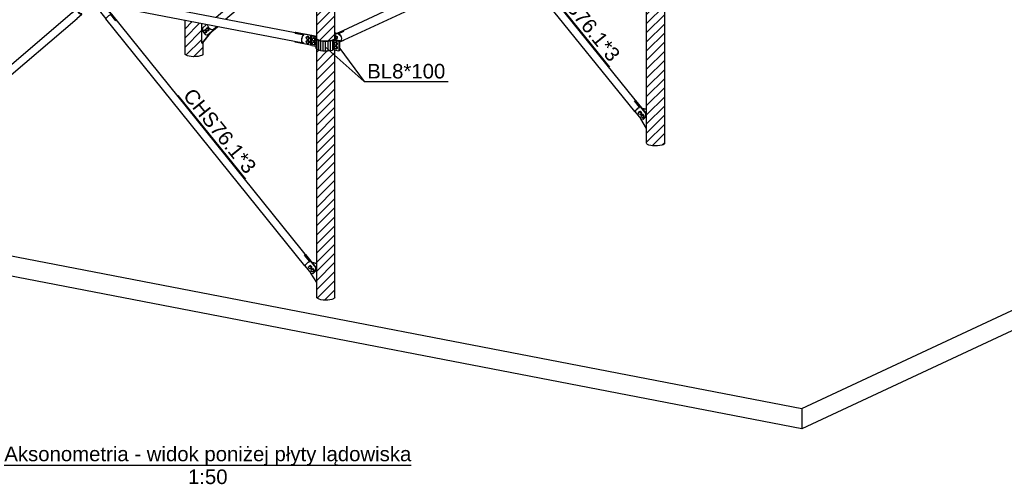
# Model space of a CAD drawing. Header units: millimetres. Extents: x 0 to 142951, y 0 to 27942.
# Tile 10 of 70: x 36126 to 45813, y 222 to 4795. Entities that reach past the tile are written whole.
import ezdxf

# ---------------------------------------------------------------- set-up
doc = ezdxf.new("R2010")
doc.units = ezdxf.units.MM
doc.styles.add('Arial', font='ARIAL.TTF', dxfattribs={"height": 0.2})

# ---------------------------------------------------------------- blocks, each defined once
blk = doc.blocks.new('Unknown-12 - 51816')
at = {"color": 5}
blk.add_line((35975.1, 412.5), (39978, 412.5), dxfattribs=at)
at = {"color": 5, "style": 'Arial'}
for s, height, p in [('Aksonometria - widok poniżej płyty lądowiska', 143.262, (35975.1, 450)), ('1:50', 143.26, (37781.8, 225))]:
    blk.add_text(s, height=height, dxfattribs=at).set_placement(p)
blk = doc.blocks.new('Part-65712 - 51816')
at = {"color": 7}
for p, q in [((39309.5, 4689.8), (42220.2, 6050.6)), ((42219.3, 6045.6), (42220.2, 6046)), ((42219.3, 6045.6), (42223, 6045.7)), ((42223, 6045.7), (42226.8, 6044.1)), ((42226.8, 6044.1), (42281.5, 6069.7)), ((42281.5, 6069.7), (42292, 6065.3)), ((42292, 6065.3), (42304.1, 6053.7)), ((42304.1, 6053.7), (42312.2, 6038.4)), ((42312.2, 6006), (42304.1, 5993.8)), ((42312.2, 6038.4), (42315.1, 6021.6)), ((42315.1, 6021.6), (42312.2, 6006)), ((39276, 4577), (42292, 5986.9)), ((42304.1, 5993.8), (42292, 5986.9)), ((39260.6, 4657.4), (39315.2, 4682.9)), ((39260.6, 4654.5), (39260.6, 4657.4)), ((39271.1, 4653), (39260.6, 4657.4)), ((39260.6, 4654.5), (39270.1, 4650.5)), ((39270.1, 4650.5), (39281.4, 4639.8)), ((39283.2, 4641.5), (39271.1, 4653)), ((39314.2, 4683.3), (39315.2, 4682.9)), ((39276, 4584.4), (39284.4, 4588.3)), ((39281.4, 4583.9), (39276, 4580.8)), ((39276, 4577.4), (39283.2, 4581.5)), ((39281.4, 4639.8), (39289, 4625.5)), ((39289, 4595.2), (39281.4, 4583.9)), ((39291.3, 4626.1), (39283.2, 4641.5)), ((39283.2, 4581.5), (39291.3, 4593.7)), ((39289, 4625.5), (39291.6, 4609.8)), ((39291.6, 4609.8), (39289, 4595.2)), ((39294.2, 4609.4), (39291.3, 4626.1)), ((39291.3, 4593.7), (39294.2, 4609.4))]:
    blk.add_line(p, q, dxfattribs=at)
blk = doc.blocks.new('Bolt-65708 - 51816')
at = {"color": 7}
for p, q in [((39221.2, 4560), (39227.1, 4570.3)), ((39227.1, 4547.4), (39221.2, 4560)), ((39232.5, 4572.8), (39227.1, 4570.3)), ((39227.1, 4570.3), (39238.7, 4568)), ((39229.3, 4571.4), (39232, 4573.9)), ((39232, 4573.9), (39238.3, 4574.6)), ((39232, 4573.9), (39233.6, 4574.6)), ((39244.1, 4570.6), (39232.5, 4572.8)), ((39239.9, 4575.3), (39233.6, 4574.6)), ((39238.3, 4574.6), (39244.6, 4571.4)), ((39244.1, 4570.6), (39238.7, 4568)), ((39238.7, 4568), (39244.6, 4555.5)), ((39244.6, 4555.5), (39238.7, 4545.2)), ((39246.2, 4572.2), (39239.9, 4575.3)), ((39250, 4558), (39244.1, 4570.6)), ((39244.1, 4547.7), (39250, 4558)), ((39244.6, 4571.4), (39249.2, 4565.3)), ((39250, 4558), (39244.6, 4555.5)), ((39250.9, 4566.1), (39246.2, 4572.2)), ((39249.2, 4565.3), (39250.9, 4557.8)), ((39250.9, 4557.8), (39249.2, 4551)), ((39252.6, 4558.6), (39250.9, 4566.1)), ((39250.9, 4551.7), (39252.6, 4558.6)), ((39221.2, 4521.8), (39227.1, 4532.1)), ((39227.1, 4509.3), (39221.2, 4521.8)), ((39238.7, 4545.2), (39227.1, 4547.4)), ((39232.5, 4534.7), (39227.1, 4532.1)), ((39227.1, 4532.1), (39238.7, 4529.9)), ((39238.7, 4507), (39227.1, 4509.3)), ((39229.3, 4533.2), (39232, 4535.7)), ((39232, 4535.7), (39233.6, 4536.5)), ((39232, 4535.7), (39238.3, 4536.4)), ((39244.1, 4532.4), (39232.5, 4534.7)), ((39239.9, 4537.2), (39233.6, 4536.5)), ((39238.3, 4536.4), (39244.6, 4533.3)), ((39238.7, 4545.2), (39244.1, 4547.7)), ((39244.1, 4532.4), (39238.7, 4529.9)), ((39238.7, 4529.9), (39244.6, 4517.3)), ((39244.6, 4517.3), (39238.7, 4507)), ((39238.7, 4507), (39244.1, 4509.5)), ((39246.2, 4534), (39239.9, 4537.2)), ((39244.6, 4546.6), (39241.1, 4546.3)), ((39244.6, 4508.5), (39241.1, 4508.1)), ((39250, 4519.9), (39244.1, 4532.4)), ((39244.1, 4509.5), (39250, 4519.9)), ((39249.2, 4551), (39244.6, 4546.6)), ((39244.6, 4546.6), (39246.2, 4547.4)), ((39244.6, 4533.3), (39249.2, 4527.1)), ((39250, 4519.9), (39244.6, 4517.3)), ((39249.2, 4512.8), (39244.6, 4508.5)), ((39244.6, 4508.5), (39246.2, 4509.3)), ((39246.2, 4547.4), (39250.9, 4551.7)), ((39250.9, 4527.9), (39246.2, 4534)), ((39246.2, 4509.3), (39250.9, 4513.6)), ((39249.2, 4527.1), (39250.9, 4519.7)), ((39250.9, 4519.7), (39249.2, 4512.8)), ((39252.6, 4520.4), (39250.9, 4527.9)), ((39250.9, 4513.6), (39252.6, 4520.4))]:
    blk.add_line(p, q, dxfattribs=at)
blk = doc.blocks.new('Bolt-65711 - 51816')
at = {"color": 7}
for p, q in [((38944.8, 4614.9), (38950.6, 4625.2)), ((38950.6, 4602.3), (38944.8, 4614.9)), ((38944.8, 4576.7), (38950.6, 4587)), ((38950.6, 4564.2), (38944.8, 4576.7)), ((38956, 4627.7), (38950.6, 4625.2)), ((38950.6, 4625.2), (38962.3, 4622.9)), ((38962.3, 4600.1), (38950.6, 4602.3)), ((38956, 4589.6), (38950.6, 4587)), ((38950.6, 4587), (38962.3, 4584.8)), ((38962.3, 4561.9), (38950.6, 4564.2)), ((38952.9, 4626.3), (38955.6, 4628.8)), ((38952.9, 4588.1), (38955.6, 4590.6)), ((38955.6, 4628.8), (38961.9, 4629.5)), ((38955.6, 4628.8), (38957.2, 4629.5)), ((38955.6, 4590.6), (38957.2, 4591.4)), ((38955.6, 4590.6), (38961.9, 4591.3)), ((38967.7, 4625.5), (38956, 4627.7)), ((38967.7, 4587.3), (38956, 4589.6)), ((38963.5, 4630.2), (38957.2, 4629.5)), ((38963.5, 4592.1), (38957.2, 4591.4)), ((38961.9, 4629.5), (38968.2, 4626.3)), ((38961.9, 4591.3), (38968.2, 4588.2)), ((38967.7, 4625.5), (38962.3, 4622.9)), ((38962.3, 4622.9), (38968.1, 4610.4)), ((38968.1, 4610.4), (38962.3, 4600.1)), ((38962.3, 4600.1), (38967.7, 4602.6)), ((38967.7, 4587.3), (38962.3, 4584.8)), ((38962.3, 4584.8), (38968.1, 4572.2)), ((38968.1, 4572.2), (38962.3, 4561.9)), ((38962.3, 4561.9), (38967.7, 4564.4)), ((38969.8, 4627.1), (38963.5, 4630.2)), ((38969.8, 4588.9), (38963.5, 4592.1)), ((38968.2, 4601.5), (38964.6, 4601.2)), ((38968.2, 4563.4), (38964.6, 4563)), ((38973.5, 4612.9), (38967.7, 4625.5)), ((38967.7, 4602.6), (38973.5, 4612.9)), ((38973.5, 4574.8), (38967.7, 4587.3)), ((38967.7, 4564.4), (38973.5, 4574.8)), ((38973.5, 4612.9), (38968.1, 4610.4)), ((38973.5, 4574.8), (38968.1, 4572.2)), ((38968.2, 4626.3), (38972.8, 4620.2)), ((38972.8, 4605.9), (38968.2, 4601.5)), ((38968.2, 4601.5), (38969.8, 4602.3)), ((38968.2, 4588.2), (38972.8, 4582)), ((38972.8, 4567.7), (38968.2, 4563.4)), ((38968.2, 4563.4), (38969.8, 4564.2)), ((38974.4, 4621), (38969.8, 4627.1)), ((38969.8, 4602.3), (38974.4, 4606.6)), ((38974.4, 4582.8), (38969.8, 4588.9)), ((38969.8, 4564.2), (38974.4, 4568.5)), ((38972.8, 4620.2), (38974.5, 4612.7)), ((38974.5, 4612.7), (38972.8, 4605.9)), ((38972.8, 4582), (38974.5, 4574.6)), ((38974.5, 4574.6), (38972.8, 4567.7)), ((38976.1, 4613.5), (38974.4, 4621)), ((38974.4, 4606.6), (38976.1, 4613.5)), ((38976.1, 4575.3), (38974.4, 4582.8)), ((38974.4, 4568.5), (38976.1, 4575.3))]:
    blk.add_line(p, q, dxfattribs=at)
blk = doc.blocks.new('Part-65710 - 51816')
at = {"color": 7}
for p, q in [((38837.3, 4668.9), (38841.7, 4671)), ((38988.7, 4639.6), (38837.3, 4668.9)), ((38837.3, 4662.6), (38837.3, 4668.9)), ((38841.7, 4671), (38993, 4641.7)), ((38837.3, 4573.6), (38837.3, 4577.4)), ((38988.7, 4544.3), (38837.3, 4573.6)), ((38993, 4641.7), (38988.7, 4639.6)), ((38988.7, 4639.6), (38988.7, 4544.3)), ((38993, 4546.3), (38993, 4641.7)), ((38988.7, 4544.3), (38993, 4546.3))]:
    blk.add_line(p, q, dxfattribs=at)
blk = doc.blocks.new('Bolt-65715 - 51816')
at = {"color": 7}
for p, q in [((39229, 4632.9), (39226.4, 4626.9)), ((39228.2, 4623.1), (39228.6, 4625.8)), ((39228.6, 4625.8), (39231.6, 4632.4)), ((39233.1, 4636.7), (39229, 4632.9)), ((39235.6, 4635.1), (39229.1, 4625.5)), ((39229.1, 4622.3), (39229.1, 4625.5)), ((39229.1, 4625.5), (39237.5, 4623.8)), ((39231.6, 4632.4), (39235.6, 4636.2)), ((39237.2, 4636.7), (39233.1, 4636.7)), ((39234.9, 4611.1), (39237.5, 4610.6)), ((39234.9, 4609), (39235.6, 4608.7)), ((39235.6, 4607.6), (39234.9, 4607.6)), ((39234.9, 4598.5), (39237.2, 4598.5)), ((39235.2, 4597.7), (39235.6, 4598)), ((39235.6, 4636.2), (39239.7, 4636.2)), ((39235.6, 4635.1), (39244, 4633.5)), ((39235.6, 4608.7), (39244, 4607)), ((39236.6, 4608.5), (39235.6, 4607.6)), ((39235.6, 4598), (39239.7, 4598)), ((39237.2, 4636.7), (39239.7, 4636.2)), ((39237.2, 4598.5), (39239.7, 4598)), ((39237.5, 4623.8), (39244, 4633.5)), ((39237.5, 4610.6), (39237.5, 4623.8)), ((39244, 4607), (39237.5, 4610.6)), ((39239.7, 4636.2), (39241.4, 4634)), ((39239.7, 4598), (39240.8, 4596.6)), ((39244, 4633.5), (39250.5, 4629.9)), ((39250.5, 4616.7), (39244, 4607)), ((39250.5, 4629.9), (39250.5, 4616.7))]:
    blk.add_line(p, q, dxfattribs=at)
blk = doc.blocks.new('Part-65704 - 51816')
at = {"color": 7}
for p, q in [((34790.8, 5424.1), (34798.6, 5436.9)), ((34798.6, 5436.9), (34805.3, 5442.5)), ((34805.3, 5442.5), (34890.3, 5426)), ((34890.3, 5426), (34892.7, 5428)), ((34892.7, 5428), (34895.2, 5428.3)), ((34894.1, 5430.6), (36706.8, 5080)), ((34894.1, 5428.5), (34895.2, 5428.3)), ((34783.7, 5390.8), (34785.6, 5407.9)), ((34785.6, 5375.5), (34783.7, 5390.8)), ((34785.6, 5407.9), (34790.8, 5424.1)), ((34790.8, 5364.1), (34785.6, 5375.5)), ((34798.6, 5358.6), (34790.8, 5364.1)), ((38914.4, 4562.5), (34798.6, 5358.6)), ((37024.6, 5018.5), (38837.3, 4667.9)), ((38836.2, 4662.8), (38837.3, 4663.7)), ((38836.2, 4662.8), (38921.2, 4646.4)), ((38901.4, 4611.8), (38899.6, 4594.7)), ((38899.6, 4594.7), (38901.4, 4579.4)), ((38901.2, 4595.5), (38902.9, 4611.4)), ((38902.9, 4581.2), (38901.2, 4595.5)), ((38906.6, 4628), (38901.4, 4611.8)), ((38901.4, 4579.4), (38906.6, 4568.1)), ((38902.9, 4611.4), (38907.7, 4626.5)), ((38907.7, 4570.6), (38902.9, 4581.2)), ((38914.4, 4640.8), (38906.6, 4628)), ((38906.6, 4568.1), (38914.4, 4562.5)), ((38907.7, 4626.5), (38915, 4638.5)), ((38915, 4565.5), (38907.7, 4570.6)), ((38911.3, 4568.1), (38921.2, 4566.2)), ((38921.2, 4646.4), (38914.4, 4640.8)), ((38914.4, 4562.5), (38921.2, 4563.3)), ((38915, 4638.5), (38921.2, 4643.5)), ((38921.2, 4566.2), (38915, 4565.5)), ((38921.2, 4643.5), (38921.2, 4646.4)), ((38921.2, 4563.3), (38921.2, 4566.2))]:
    blk.add_line(p, q, dxfattribs=at)
blk = doc.blocks.new('Part-65684 - 51816')
at = {"color": 7}
for p, q in [((37015.3, 4843.2), (37021.5, 4846.7)), ((37071.6, 4784.6), (37021.5, 4846.7)), ((37033, 4848.8), (37032.2, 4849.5)), ((38991.3, 2418.7), (37033, 4848.8)), ((36973.2, 4803.4), (36975.8, 4808.6)), ((38931.4, 2373.4), (36973.2, 4803.4)), ((36975.8, 4808.6), (36982.5, 4816.5)), ((36982.5, 4816.5), (36992.4, 4825.8)), ((36992.4, 4825.8), (37003.9, 4835.2)), ((37003.9, 4835.2), (37015.3, 4843.2)), ((37071.6, 4784.6), (37074.9, 4786.5)), ((37074.5, 4786.3), (37074.5, 4786.3)), ((37074.9, 4786.5), (37077, 4787.2)), ((37077, 4787.2), (37076.2, 4788.1)), ((38933, 2480.6), (38929.7, 2478.7)), ((38979.8, 2416.7), (38929.7, 2478.7)), ((38930.2, 2478.2), (38931.3, 2478.8)), ((38931.3, 2478.8), (38931.6, 2478.9)), ((38933.3, 2480.7), (38933, 2480.6)), ((38934, 2378.6), (38931.4, 2373.4)), ((38931.4, 2373.4), (38933.4, 2371.6)), ((38933.4, 2371.6), (38937.5, 2372.9)), ((38933.8, 2375.2), (38936.2, 2379.9)), ((38935.6, 2373.5), (38933.8, 2375.2)), ((38940.8, 2386.4), (38934, 2378.6)), ((38939.2, 2374.7), (38935.6, 2373.5)), ((38939.2, 2374.7), (38935.7, 2379)), ((38936.2, 2379.9), (38942.4, 2387.2)), ((38937.5, 2372.9), (38939.2, 2374.7)), ((38950.6, 2395.8), (38940.8, 2386.4)), ((38942.4, 2387.2), (38951.5, 2395.8)), ((38962.1, 2405.1), (38950.6, 2395.8)), ((38951.5, 2395.8), (38962.1, 2404.4)), ((38973.5, 2413.1), (38962.1, 2405.1)), ((38962.1, 2404.4), (38972.6, 2411.8)), ((38972.6, 2411.8), (38978.1, 2414.9)), ((38979.8, 2416.7), (38973.5, 2413.1)), ((38978.1, 2414.9), (38979.8, 2416.7)), ((38991.3, 2418.7), (38990.5, 2419.4)), ((38991.2, 2418.6), (38991.3, 2418.7))]:
    blk.add_line(p, q, dxfattribs=at)
blk = doc.blocks.new('Part-65706 - 51816')
at = {"color": 7}
for p, q in [((38999.2, 4636.2), (39003.5, 4638.2)), ((38999.2, 4540.8), (38999.2, 4636.2)), ((38999.2, 4636.2), (39045.4, 4627.3)), ((39003.5, 4638.2), (39048.8, 4629.5)), ((39044.7, 4621.9), (39040.2, 4614.4)), ((39040.2, 4614.4), (39042.3, 4606.8)), ((39040.2, 4614.4), (39040.2, 4519)), ((39042.3, 4606.8), (39050.9, 4599.6)), ((39042.3, 4606.8), (39042.3, 4511.4)), ((39044.7, 4621.9), (39048.3, 4624.2)), ((39045.4, 4627.3), (39045.4, 4622.3)), ((39045.4, 4627.3), (39048, 4626.4)), ((39048, 4626.4), (39048.8, 4625.6)), ((39048.3, 4624.2), (39048.8, 4624.9)), ((39048.3, 4614.3), (39048.8, 4615.1)), ((39050.2, 4607.3), (39048.3, 4614.3)), ((39050.2, 4607.3), (39058.1, 4600.7)), ((39050.9, 4599.6), (39065.4, 4593.3)), ((39050.9, 4599.6), (39050.9, 4504.2)), ((39058.1, 4600.7), (39071.4, 4594.9)), ((39065.4, 4593.3), (39084.8, 4588.3)), ((39065.4, 4593.3), (39065.4, 4497.9)), ((39071.4, 4594.9), (39089.2, 4590.4)), ((39084.8, 4588.3), (39107.9, 4585.1)), ((39084.8, 4588.3), (39084.8, 4493)), ((39089.2, 4590.4), (39110.3, 4587.4)), ((39107.9, 4585.1), (39132.9, 4583.7)), ((39107.9, 4585.1), (39107.9, 4489.7)), ((39110.3, 4587.4), (39133.3, 4586.1)), ((39132.9, 4583.7), (39158.3, 4584.4)), ((39132.9, 4583.7), (39132.9, 4488.4)), ((39133.3, 4586.1), (39156.5, 4586.7)), ((39156.5, 4586.7), (39178.5, 4589.1)), ((39158.3, 4584.4), (39182.2, 4586.9)), ((39158.3, 4584.4), (39158.3, 4489)), ((39178.5, 4589.1), (39197.7, 4593.1)), ((39182.2, 4586.9), (39203.1, 4591.3)), ((39182.2, 4586.9), (39182.2, 4491.6)), ((39197.7, 4593.1), (39202.4, 4594.8)), ((39208.6, 4596.1), (39202.4, 4594.8)), ((39203.1, 4591.3), (39208.5, 4593.2)), ((39203.1, 4591.3), (39203.1, 4495.9)), ((39208.5, 4593.2), (39211.6, 4593.9)), ((39208.5, 4593.2), (39208.5, 4497.8)), ((39216.1, 4596.5), (39208.6, 4596.1)), ((39211.6, 4593.9), (39215.3, 4594.1)), ((39215.3, 4594.1), (39218.9, 4593.7)), ((39223.3, 4595.7), (39216.1, 4596.5)), ((39218.9, 4593.7), (39265.2, 4584.7)), ((39218.9, 4498.3), (39218.9, 4593.7)), ((39223.3, 4595.7), (39269.5, 4586.8)), ((39269.5, 4586.8), (39265.2, 4584.7)), ((39265.2, 4584.7), (39265.2, 4489.4)), ((39269.5, 4491.4), (39269.5, 4586.8)), ((38999.2, 4540.8), (39040.2, 4532.9)), ((39042.3, 4511.4), (39040.2, 4519)), ((39042.3, 4511.4), (39050.9, 4504.2)), ((39050.9, 4504.2), (39065.4, 4497.9)), ((39065.4, 4497.9), (39084.8, 4493)), ((39084.8, 4493), (39107.9, 4489.7)), ((39107.9, 4489.7), (39132.9, 4488.4)), ((39132.9, 4488.4), (39158.3, 4489)), ((39158.3, 4489), (39182.2, 4491.6)), ((39182.2, 4491.6), (39203.1, 4495.9)), ((39203.1, 4495.9), (39208.5, 4497.8)), ((39211.6, 4498.5), (39208.5, 4497.8)), ((39215.3, 4498.7), (39211.6, 4498.5)), ((39218.9, 4498.3), (39215.3, 4498.7)), ((39218.9, 4498.3), (39265.2, 4489.4)), ((39265.2, 4489.4), (39269.5, 4491.4))]:
    blk.add_line(p, q, dxfattribs=at)
blk = doc.blocks.new('Part-65707 - 51816')
at = {"color": 7}
for p, q in [((38942.6, 4651.4), (38946.9, 4653.5)), ((38942.6, 4651.4), (39048.8, 4630.9)), ((38946.9, 4653.5), (39048.8, 4633.7)), ((39219.6, 4602.8), (39218.1, 4600.6)), ((39218.1, 4596.2), (39218.1, 4600.6)), ((39218.1, 4600.6), (39220.2, 4598.4)), ((39219.6, 4602.8), (39222.7, 4604.8)), ((39220.2, 4598.4), (39225.4, 4596.7)), ((39222.7, 4604.8), (39226.9, 4611.7)), ((39225.4, 4596.7), (39271.7, 4587.8)), ((39225.4, 4595.3), (39225.4, 4596.7)), ((39226.1, 4600.7), (39226.8, 4601.8)), ((39227.1, 4599.6), (39226.1, 4600.7)), ((39226.4, 4624.6), (39232.8, 4619.2)), ((39226.9, 4611.7), (39226.4, 4613.5)), ((39230.4, 4604.1), (39226.8, 4601.8)), ((39226.8, 4601.8), (39226.8, 4599.9)), ((39229.8, 4598.7), (39227.1, 4599.6)), ((39229.8, 4598.7), (39276, 4589.8)), ((39234.9, 4611.6), (39230.4, 4604.1)), ((39230.4, 4604.1), (39230.4, 4598.6)), ((39232.8, 4619.2), (39234.9, 4611.6)), ((39234.9, 4611.6), (39234.9, 4597.7)), ((39276, 4589.8), (39271.7, 4587.8)), ((39271.7, 4587.8), (39271.7, 4492.4)), ((39276, 4494.4), (39276, 4589.8)), ((38993, 4546.3), (38999.2, 4545.1)), ((39269.5, 4492.8), (39271.7, 4492.4)), ((39271.7, 4492.4), (39276, 4494.4))]:
    blk.add_line(p, q, dxfattribs=at)
blk = doc.blocks.new('Bolt-65709 - 51816')
at = {"color": 7}
for p, q in [((39005.7, 4601.7), (39011.5, 4612)), ((39011.5, 4589.1), (39005.7, 4601.7)), ((39005.7, 4563.5), (39011.5, 4573.8)), ((39011.5, 4550.9), (39005.7, 4563.5)), ((39017, 4614.5), (39011.5, 4612)), ((39011.5, 4612), (39023.2, 4609.7)), ((39023.2, 4586.8), (39011.5, 4589.1)), ((39017, 4576.4), (39011.5, 4573.8)), ((39011.5, 4573.8), (39023.2, 4571.6)), ((39013.8, 4613), (39016.5, 4615.6)), ((39013.8, 4574.9), (39016.5, 4577.4)), ((39016.5, 4615.6), (39018.1, 4616.3)), ((39016.5, 4615.6), (39022.8, 4616.2)), ((39016.5, 4577.4), (39018.1, 4578.2)), ((39016.5, 4577.4), (39022.8, 4578.1)), ((39028.6, 4612.3), (39017, 4614.5)), ((39028.6, 4574.1), (39017, 4576.4)), ((39024.4, 4617), (39018.1, 4616.3)), ((39024.4, 4578.9), (39018.1, 4578.2)), ((39022.8, 4616.2), (39029.1, 4613.1)), ((39022.8, 4578.1), (39029.1, 4575)), ((39028.6, 4612.3), (39023.2, 4609.7)), ((39023.2, 4609.7), (39029, 4597.2)), ((39029, 4597.2), (39023.2, 4586.8)), ((39023.2, 4586.8), (39028.6, 4589.4)), ((39028.6, 4574.1), (39023.2, 4571.6)), ((39023.2, 4571.6), (39029, 4559)), ((39029, 4559), (39023.2, 4548.7)), ((39030.7, 4613.9), (39024.4, 4617)), ((39030.7, 4575.7), (39024.4, 4578.9)), ((39029.1, 4588.3), (39025.5, 4587.9)), ((39034.4, 4599.7), (39028.6, 4612.3)), ((39028.6, 4589.4), (39034.4, 4599.7)), ((39034.4, 4561.5), (39028.6, 4574.1)), ((39028.6, 4551.2), (39034.4, 4561.5)), ((39034.4, 4599.7), (39029, 4597.2)), ((39034.4, 4561.5), (39029, 4559)), ((39029.1, 4613.1), (39033.7, 4607)), ((39033.7, 4592.7), (39029.1, 4588.3)), ((39029.1, 4588.3), (39030.7, 4589.1)), ((39029.1, 4575), (39033.7, 4568.8)), ((39033.7, 4554.5), (39029.1, 4550.2)), ((39035.3, 4607.7), (39030.7, 4613.9)), ((39030.7, 4589.1), (39035.3, 4593.4)), ((39035.3, 4569.6), (39030.7, 4575.7)), ((39030.7, 4550.9), (39035.3, 4555.3)), ((39033.7, 4607), (39035.4, 4599.5)), ((39035.4, 4599.5), (39033.7, 4592.7)), ((39033.7, 4568.8), (39035.4, 4561.4)), ((39035.4, 4561.4), (39033.7, 4554.5)), ((39037, 4600.3), (39035.3, 4607.7)), ((39035.3, 4593.4), (39037, 4600.3)), ((39037, 4562.1), (39035.3, 4569.6)), ((39035.3, 4555.3), (39037, 4562.1)), ((39023.2, 4548.7), (39011.5, 4550.9)), ((39023.2, 4548.7), (39028.6, 4551.2)), ((39029.1, 4550.2), (39025.5, 4549.8)), ((39029.1, 4550.2), (39030.7, 4550.9))]:
    blk.add_line(p, q, dxfattribs=at)
blk = doc.blocks.new('Part-65713 - 51816')
at = {"color": 7}
for p, q in [((39235.9, 4661.2), (39226.4, 4656.7)), ((39226.4, 4652.3), (39242.6, 4659.9)), ((39242.6, 4659.9), (39235.9, 4661.2))]:
    blk.add_line(p, q, dxfattribs=at)
blk = doc.blocks.new('Part-65714 - 51816')
at = {"color": 7}
for p, q in [((39226.4, 4652.3), (39307.5, 4690.2)), ((39226.4, 4647.8), (39314.2, 4688.9)), ((39307.5, 4690.2), (39314.2, 4688.9)), ((39314.2, 4682.5), (39314.2, 4688.9)), ((39276, 4575.7), (39314.2, 4593.5)), ((39314.2, 4593.5), (39314.2, 4594.8))]:
    blk.add_line(p, q, dxfattribs=at)
blk = doc.blocks.new('Part-65726 - 51816')
at = {"color": 7}
for p, q in [((34789.7, 3282), (36646.7, 4868.1)), ((36645.7, 4867), (36695.8, 4909.7)), ((36645.7, 4867), (36646.8, 4868)), ((36688, 4806.9), (36738.1, 4849.6)), ((36691.7, 4905.8), (36689.7, 4896)), ((36689.7, 4896), (36692.3, 4883.9)), ((36695.8, 4909.7), (36691.7, 4905.8)), ((36692.1, 4894.8), (36693.9, 4903.8)), ((36694.5, 4883.6), (36692.1, 4894.8)), ((36692.3, 4883.9), (36699, 4871.3)), ((36693.9, 4903.8), (36697.5, 4907.3)), ((36700.7, 4872.1), (36694.5, 4883.6)), ((36697.5, 4907.3), (36695.8, 4909.7)), ((36699, 4871.3), (36708.9, 4860.2)), ((36709.8, 4861.9), (36700.7, 4872.1)), ((36708.9, 4860.2), (36720.4, 4852.3)), ((36720.4, 4854.6), (36709.8, 4861.9)), ((36730.9, 4851.3), (36720.4, 4854.6)), ((36720.4, 4852.3), (36731.8, 4848.8)), ((36736.4, 4852.1), (36730.9, 4851.3)), ((36731.8, 4848.8), (36738.1, 4849.6)), ((36738.1, 4849.6), (36736.4, 4852.1)), ((34833.1, 3220.3), (36690.1, 4806.3)), ((36688, 4806.9), (36689.6, 4807.1)), ((34731.5, 3223.4), (34733.4, 3233.2)), ((34734.1, 3211.3), (34731.5, 3223.4)), ((34733.4, 3233.2), (34737.5, 3237.2)), ((34740.8, 3198.8), (34734.1, 3211.3)), ((34737.5, 3237.2), (34787.6, 3279.9)), ((34750.7, 3187.7), (34740.8, 3198.8)), ((34779.8, 3177.1), (34829.9, 3219.8)), ((34787.6, 3279.9), (34789.7, 3282)), ((34829.9, 3219.8), (34833.1, 3220.3)), ((34762.2, 3179.8), (34750.7, 3187.7)), ((34773.6, 3176.2), (34762.2, 3179.8)), ((34779.8, 3177.1), (34773.6, 3176.2))]:
    blk.add_line(p, q, dxfattribs=at)
blk = doc.blocks.new('Part-65740 - 51816')
at = {"color": 7}
for p, q in [((40219, 6320.9), (40221.6, 6326.1)), ((40924.8, 5445), (40219, 6320.9)), ((40221.6, 6326.1), (40228.4, 6333.9)), ((40228.4, 6333.9), (40238.2, 6343.3)), ((40238.2, 6343.3), (40249.7, 6352.6)), ((40249.7, 6352.6), (40261.1, 6360.6)), ((40261.1, 6360.6), (40267.4, 6364.2)), ((40317.4, 6302.1), (40267.4, 6364.2)), ((40278.9, 6366.2), (40278.1, 6366.9)), ((40994.8, 5477.8), (40278.9, 6366.2)), ((40317.4, 6302.1), (40320.7, 6303.9)), ((40320.4, 6303.7), (40320.4, 6303.7)), ((40320.7, 6303.9), (40322.8, 6304.6)), ((40322.8, 6304.6), (40322.1, 6305.5)), ((42177.3, 3890.8), (40981.7, 5374.4)), ((42237.1, 3936.2), (41051.7, 5407.1)), ((42178.9, 3998), (42175.6, 3996.2)), ((42225.6, 3934.1), (42175.6, 3996.2)), ((42176, 3995.6), (42177.2, 3996.3)), ((42177.2, 3996.3), (42177.4, 3996.3)), ((42179.1, 3998.1), (42178.9, 3998)), ((42179.9, 3896), (42177.3, 3890.8)), ((42177.3, 3890.8), (42179.3, 3889)), ((42179.3, 3889), (42183.3, 3890.3)), ((42179.6, 3892.6), (42182, 3897.4)), ((42181.5, 3891), (42179.6, 3892.6)), ((42186.6, 3903.9), (42179.9, 3896)), ((42185.1, 3892.1), (42181.5, 3891)), ((42185.1, 3892.1), (42181.6, 3896.4)), ((42182, 3897.4), (42188.2, 3904.6)), ((42183.3, 3890.3), (42185.1, 3892.1)), ((42196.5, 3913.2), (42186.6, 3903.9)), ((42188.2, 3904.6), (42197.3, 3913.2)), ((42208, 3922.6), (42196.5, 3913.2)), ((42197.3, 3913.2), (42207.9, 3921.8)), ((42207.9, 3921.8), (42218.4, 3929.2)), ((42219.4, 3930.5), (42208, 3922.6)), ((42218.4, 3929.2), (42223.9, 3932.3)), ((42225.6, 3934.1), (42219.4, 3930.5)), ((42223.9, 3932.3), (42225.6, 3934.1)), ((42237.1, 3936.2), (42236.3, 3936.8)), ((42237, 3936), (42237.1, 3936.2))]:
    blk.add_line(p, q, dxfattribs=at)
blk = doc.blocks.new('Part-79880 - 51816')
at = {"color": 7}
for p, q in [((39000.9, 2406.5), (39003.6, 2407.7)), ((39002, 2405.1), (39048.8, 2396.1)), ((39003.6, 2407.7), (39048.8, 2399)), ((39048.8, 2207.4), (38990.9, 2300.6))]:
    blk.add_line(p, q, dxfattribs=at)
blk = doc.blocks.new('Part-65748 - 51816')
at = {"color": 7}
for p, q in [((39891.6, 6384.4), (39941.6, 6427.2)), ((39937.5, 6423.2), (39935.6, 6413.4)), ((39935.6, 6413.4), (39938.1, 6401.3)), ((39941.6, 6427.2), (39937.5, 6423.2)), ((39937.9, 6412.2), (39939.7, 6421.2)), ((39940.3, 6401.1), (39937.9, 6412.2)), ((39938.1, 6401.3), (39944.9, 6388.8)), ((39939.7, 6421.2), (39943.3, 6424.7)), ((39946.5, 6389.5), (39940.3, 6401.1)), ((39943.3, 6424.7), (39941.6, 6427.2)), ((39226.4, 5816.5), (39892.5, 6385.5)), ((39226.4, 5717.7), (39936, 6323.8)), ((39891.6, 6384.4), (39892.6, 6385.4)), ((39933.9, 6324.3), (39983.9, 6367.1)), ((39933.9, 6324.3), (39935.4, 6324.5)), ((39944.9, 6388.8), (39954.8, 6377.7)), ((39955.6, 6379.3), (39946.5, 6389.5)), ((39954.8, 6377.7), (39966.3, 6369.8)), ((39966.2, 6372), (39955.6, 6379.3)), ((39976.7, 6368.7), (39966.2, 6372)), ((39966.3, 6369.8), (39977.7, 6366.2)), ((39982.2, 6369.5), (39976.7, 6368.7)), ((39977.7, 6366.2), (39983.9, 6367.1)), ((39983.9, 6367.1), (39982.2, 6369.5)), ((38058.1, 4818.6), (39048.8, 5664.8)), ((38152.4, 4800.4), (39048.8, 5566)), ((37977.3, 4740.8), (37977.9, 4743.7)), ((37979.9, 4728.8), (37977.3, 4740.8)), ((37986.6, 4716.2), (37979.9, 4728.8)), ((37996.5, 4705.1), (37986.6, 4716.2)), ((38008, 4697.2), (37996.5, 4705.1)), ((38019.4, 4693.6), (38008, 4697.2)), ((38025.7, 4694.5), (38019.4, 4693.6)), ((38025.7, 4694.5), (38063.8, 4727))]:
    blk.add_line(p, q, dxfattribs=at)
blk = doc.blocks.new('Part-80259 - 51816')
at = {"color": 7}
for p, q in [((38934.3, 2481.7), (38930.5, 2477.8)), ((38938.6, 2483.8), (38934.3, 2481.7)), ((38934.3, 2481.7), (39039.3, 2351.4)), ((38938.6, 2483.8), (39043.6, 2353.4)), ((38932.2, 2372.7), (38990.2, 2300.7)), ((39018.3, 2299.2), (39044.6, 2326.3)), ((39039.3, 2351.4), (39043.6, 2353.4)), ((39040.3, 2324.3), (39039.3, 2351.4)), ((39044.6, 2326.3), (39040.3, 2324.3)), ((39043.6, 2353.4), (39044.6, 2326.3)), ((38990.2, 2300.7), (39014, 2297.1)), ((39014, 2297.1), (39040.3, 2324.3)), ((39014, 2297.1), (39018.3, 2299.2))]:
    blk.add_line(p, q, dxfattribs=at)
blk = doc.blocks.new('Bolt-79895 - 51816')
at = {"color": 7}
for p, q in [((37934.2, 4676), (37937.6, 4687.9)), ((37942.1, 4664.7), (37934.2, 4676)), ((37943, 4690.5), (37937.6, 4687.9)), ((37937.6, 4687.9), (37949, 4688.6)), ((37941.3, 4689.6), (37942.4, 4691.4)), ((37953.4, 4665.4), (37942.1, 4664.7)), ((37942.4, 4691.4), (37948.1, 4693.7)), ((37942.4, 4691.4), (37944, 4692.1)), ((37943, 4690.5), (37954.4, 4691.2)), ((37944, 4692.1), (37949.8, 4694.5)), ((37948.1, 4693.7), (37954.7, 4692.2)), ((37949, 4688.6), (37954.4, 4691.2)), ((37949, 4688.6), (37956.9, 4677.4)), ((37956.3, 4692.9), (37949.8, 4694.5)), ((37953.7, 4664.7), (37951.2, 4665.3)), ((37956.9, 4677.4), (37953.4, 4665.4)), ((37953.4, 4665.4), (37958.8, 4668)), ((37959.5, 4667.1), (37953.7, 4664.7)), ((37954.4, 4691.2), (37962.3, 4679.9)), ((37954.7, 4692.2), (37960.2, 4687.1)), ((37961.8, 4687.9), (37956.3, 4692.9)), ((37962.3, 4679.9), (37956.9, 4677.4)), ((37958.8, 4668), (37962.3, 4679.9)), ((37958.9, 4697.1), (37962.3, 4709)), ((37966.8, 4685.8), (37958.9, 4697.1)), ((37963, 4672.6), (37959.5, 4667.1)), ((37959.5, 4667.1), (37961.1, 4667.8)), ((37960.2, 4687.1), (37963.2, 4680)), ((37961.1, 4667.8), (37964.6, 4673.4)), ((37964.9, 4680.7), (37961.8, 4687.9)), ((37967.7, 4711.6), (37962.3, 4709)), ((37962.3, 4709), (37973.7, 4709.7)), ((37963.2, 4680), (37963, 4672.6)), ((37964.6, 4673.4), (37964.9, 4680.7)), ((37966, 4710.7), (37967.1, 4712.5)), ((37978.1, 4686.6), (37966.8, 4685.8)), ((37967.1, 4712.5), (37972.9, 4714.8)), ((37967.1, 4712.5), (37968.7, 4713.2)), ((37967.7, 4711.6), (37979.1, 4712.3)), ((37968.7, 4713.2), (37974.5, 4715.6)), ((37972.9, 4714.8), (37979.4, 4713.3)), ((37973.7, 4709.7), (37979.1, 4712.3)), ((37973.7, 4709.7), (37981.6, 4698.5)), ((37981, 4714), (37974.5, 4715.6)), ((37978.4, 4685.8), (37976, 4686.4)), ((37981.6, 4698.5), (37978.1, 4686.6)), ((37978.1, 4686.6), (37983.5, 4689.1)), ((37984.2, 4688.2), (37978.4, 4685.8)), ((37979.1, 4712.3), (37987, 4701)), ((37979.4, 4713.3), (37984.9, 4708.2)), ((37986.5, 4709), (37981, 4714)), ((37987, 4701), (37981.6, 4698.5)), ((37983.5, 4689.1), (37987, 4701)), ((37987.7, 4693.7), (37984.2, 4688.2)), ((37984.2, 4688.2), (37985.8, 4688.9)), ((37984.9, 4708.2), (37987.9, 4701.1)), ((37985.8, 4688.9), (37989.3, 4694.5)), ((37989.6, 4701.9), (37986.5, 4709)), ((37987.9, 4701.1), (37987.7, 4693.7)), ((37989.3, 4694.5), (37989.6, 4701.9))]:
    blk.add_line(p, q, dxfattribs=at)
blk = doc.blocks.new('Bolt-79881 - 51816')
at = {"color": 7}
for p, q in [((38968.6, 2362.4), (38976.5, 2370.5)), ((38972, 2349.1), (38968.6, 2362.4)), ((38983.4, 2344), (38972, 2349.1)), ((38974.9, 2368.8), (38976.1, 2371.3)), ((38976.1, 2371.3), (38981.6, 2374.2)), ((38981.9, 2373.1), (38976.5, 2370.5)), ((38976.5, 2370.5), (38987.9, 2365.4)), ((38981.6, 2374.2), (38983.2, 2374.9)), ((38981.6, 2374.2), (38988.1, 2373.2)), ((38993.3, 2368), (38981.9, 2373.1)), ((38989.8, 2374), (38983.2, 2374.9)), ((38991.3, 2352.1), (38983.4, 2344)), ((38983.4, 2344), (38988.8, 2346.5)), ((38989.1, 2345.4), (38987.1, 2345.7)), ((38993.3, 2368), (38987.9, 2365.4)), ((38987.9, 2365.4), (38991.3, 2352.1)), ((38988.1, 2373.2), (38993.9, 2368.6)), ((38988.8, 2346.5), (38996.7, 2354.7)), ((38994.6, 2348.3), (38989.1, 2345.4)), ((38989.1, 2345.4), (38990.7, 2346.2)), ((38995.5, 2369.4), (38989.8, 2374)), ((38990.7, 2346.2), (38996.2, 2349)), ((38996.7, 2354.7), (38991.3, 2352.1)), ((38996.7, 2354.7), (38993.3, 2368)), ((38993.3, 2331.7), (39001.2, 2339.9)), ((38996.8, 2318.4), (38993.3, 2331.7)), ((38993.9, 2368.6), (38997.4, 2361.7)), ((38997.7, 2354.2), (38994.6, 2348.3)), ((38999, 2362.5), (38995.5, 2369.4)), ((38996.2, 2349), (38999.3, 2355)), ((38997.4, 2361.7), (38997.7, 2354.2)), ((38999.3, 2355), (38999, 2362.5)), ((38999.6, 2338.2), (39000.8, 2340.6)), ((39000.8, 2340.6), (39006.3, 2343.5)), ((39006.6, 2342.4), (39001.2, 2339.9)), ((39001.2, 2339.9), (39012.6, 2334.8)), ((39006.3, 2343.5), (39007.9, 2344.3)), ((39006.3, 2343.5), (39012.8, 2342.5)), ((39018, 2337.3), (39006.6, 2342.4)), ((39014.5, 2343.3), (39007.9, 2344.3)), ((39018, 2337.3), (39012.6, 2334.8)), ((39012.6, 2334.8), (39016, 2321.5)), ((39012.8, 2342.5), (39018.6, 2338)), ((39020.3, 2338.7), (39014.5, 2343.3)), ((39021.4, 2324), (39018, 2337.3)), ((39018.6, 2338), (39022.1, 2331)), ((39023.7, 2331.8), (39020.3, 2338.7)), ((39022.1, 2331), (39022.4, 2323.6)), ((39024, 2324.3), (39023.7, 2331.8)), ((39008.1, 2313.3), (38996.8, 2318.4)), ((39016, 2321.5), (39008.1, 2313.3)), ((39008.1, 2313.3), (39013.5, 2315.8)), ((39013.8, 2314.7), (39011.8, 2315)), ((39013.5, 2315.8), (39021.4, 2324)), ((39019.3, 2317.6), (39013.8, 2314.7)), ((39013.8, 2314.7), (39015.4, 2315.5)), ((39015.4, 2315.5), (39021, 2318.4)), ((39021.4, 2324), (39016, 2321.5)), ((39022.4, 2323.6), (39019.3, 2317.6)), ((39021, 2318.4), (39024, 2324.3))]:
    blk.add_line(p, q, dxfattribs=at)
blk = doc.blocks.new('Part-79891 - 51816')
at = {"color": 7}
for p, q in [((37914.4, 4755.9), (37914.4, 4567.1)), ((37922.8, 4565.5), (38008.2, 4670)), ((37927.2, 4567.5), (38017, 4677.5)), ((37914.4, 4567.1), (37922.8, 4565.5)), ((37922.8, 4565.5), (37927.2, 4567.5))]:
    blk.add_line(p, q, dxfattribs=at)
blk = doc.blocks.new('Bolt-79892 - 51816')
at = {"color": 7}
for p, q in [((42214.4, 3879.8), (42222.3, 3888)), ((42217.9, 3866.5), (42214.4, 3879.8)), ((42220.7, 3886.3), (42221.9, 3888.7)), ((42221.9, 3888.7), (42227.5, 3891.6)), ((42227.7, 3890.5), (42222.3, 3888)), ((42222.3, 3888), (42233.7, 3882.9)), ((42227.5, 3891.6), (42229.1, 3892.4)), ((42227.5, 3891.6), (42234, 3890.6)), ((42239.1, 3885.4), (42227.7, 3890.5)), ((42235.6, 3891.4), (42229.1, 3892.4)), ((42239.1, 3885.4), (42233.7, 3882.9)), ((42233.7, 3882.9), (42237.2, 3869.6)), ((42234, 3890.6), (42239.8, 3886.1)), ((42241.4, 3886.8), (42235.6, 3891.4)), ((42242.6, 3872.1), (42239.1, 3885.4)), ((42239.8, 3886.1), (42243.3, 3879.1)), ((42244.9, 3879.9), (42241.4, 3886.8)), ((42243.3, 3879.1), (42243.5, 3871.7)), ((42245.1, 3872.4), (42244.9, 3879.9)), ((42229.3, 3861.4), (42217.9, 3866.5)), ((42237.2, 3869.6), (42229.3, 3861.4)), ((42229.3, 3861.4), (42234.7, 3863.9)), ((42234.9, 3862.8), (42233, 3863.1)), ((42234.7, 3863.9), (42242.6, 3872.1)), ((42240.5, 3865.7), (42234.9, 3862.8)), ((42234.9, 3862.8), (42236.6, 3863.6)), ((42236.6, 3863.6), (42242.1, 3866.5)), ((42242.6, 3872.1), (42237.2, 3869.6)), ((42239.1, 3849.1), (42247, 3857.3)), ((42242.6, 3835.8), (42239.1, 3849.1)), ((42243.5, 3871.7), (42240.5, 3865.7)), ((42242.1, 3866.5), (42245.1, 3872.4)), ((42254, 3830.7), (42242.6, 3835.8)), ((42245.4, 3855.6), (42246.6, 3858)), ((42246.6, 3858), (42252.2, 3860.9)), ((42252.5, 3859.8), (42247, 3857.3)), ((42247, 3857.3), (42258.4, 3852.2)), ((42252.2, 3860.9), (42253.8, 3861.7)), ((42252.2, 3860.9), (42258.7, 3860)), ((42263.8, 3854.7), (42252.5, 3859.8)), ((42260.3, 3860.7), (42253.8, 3861.7)), ((42261.9, 3838.9), (42254, 3830.7)), ((42254, 3830.7), (42259.4, 3833.3)), ((42259.7, 3832.2), (42257.7, 3832.5)), ((42263.8, 3854.7), (42258.4, 3852.2)), ((42258.4, 3852.2), (42261.9, 3838.9)), ((42258.7, 3860), (42264.5, 3855.4)), ((42259.4, 3833.3), (42267.3, 3841.4)), ((42265.2, 3835), (42259.7, 3832.2)), ((42259.7, 3832.2), (42261.3, 3832.9)), ((42266.1, 3856.2), (42260.3, 3860.7)), ((42261.3, 3832.9), (42266.8, 3835.8)), ((42267.3, 3841.4), (42261.9, 3838.9)), ((42267.3, 3841.4), (42263.8, 3854.7)), ((42264.5, 3855.4), (42268, 3848.5)), ((42268.2, 3841), (42265.2, 3835)), ((42269.6, 3849.2), (42266.1, 3856.2)), ((42266.8, 3835.8), (42269.8, 3841.8)), ((42268, 3848.5), (42268.2, 3841)), ((42269.8, 3841.8), (42269.6, 3849.2))]:
    blk.add_line(p, q, dxfattribs=at)
blk = doc.blocks.new('Part-73437 - 51816')
at = {"color": 7}
for p, q in [((43820.8, 967.7), (55722.2, 6531.6)), ((55722.2, 6331.3), (43820.8, 767.4)), ((31878.1, 3277.6), (43820.8, 967.7)), ((43820.8, 767.4), (31878.1, 3077.4)), ((43820.8, 967.7), (43820.8, 767.4))]:
    blk.add_line(p, q, dxfattribs=at)
blk = doc.blocks.new('Part-80267 - 51816')
at = {"color": 7}
for p, q in [((36946.1, 4923), (36919.9, 4895.9)), ((36919.9, 4895.9), (36920.8, 4868.7)), ((36920.8, 4868.7), (36973.3, 4803.6)), ((36946.1, 4923), (36950.4, 4925)), ((36969.9, 4919.5), (36946.1, 4923)), ((36950.4, 4925), (36974.2, 4921.5)), ((36969.9, 4919.5), (36974.2, 4921.5)), ((37074.9, 4789.2), (36969.9, 4919.5)), ((37079.2, 4791.2), (36974.2, 4921.5)), ((37071.1, 4785.2), (37074.9, 4789.2)), ((37079.2, 4791.2), (37074.5, 4786.3)), ((37074.9, 4789.2), (37079.2, 4791.2))]:
    blk.add_line(p, q, dxfattribs=at)
blk = doc.blocks.new('Part-79888 - 51816')
at = {"color": 7}
for p, q in [((42246.8, 3923.9), (42249.4, 3925.1)), ((42247.8, 3922.6), (42294.6, 3913.5)), ((42249.4, 3925.1), (42294.6, 3916.4)), ((42294.6, 3724.8), (42236.8, 3818))]:
    blk.add_line(p, q, dxfattribs=at)
blk = doc.blocks.new('Part-80268 - 51816')
at = {"color": 7}
for p, q in [((42180.1, 3999.2), (42176.3, 3995.2)), ((42184.5, 4001.2), (42180.1, 3999.2)), ((42180.1, 3999.2), (42285.2, 3868.8)), ((42184.5, 4001.2), (42289.5, 3870.9)), ((42178, 3890.1), (42236.1, 3818.1)), ((42236.1, 3818.1), (42259.9, 3814.6)), ((42259.9, 3814.6), (42286.1, 3841.7)), ((42259.9, 3814.6), (42264.2, 3816.6)), ((42264.2, 3816.6), (42290.4, 3843.7)), ((42285.2, 3868.8), (42289.5, 3870.9)), ((42286.1, 3841.7), (42285.2, 3868.8)), ((42290.4, 3843.7), (42286.1, 3841.7)), ((42289.5, 3870.9), (42290.4, 3843.7))]:
    blk.add_line(p, q, dxfattribs=at)
blk = doc.blocks.new('Part-80272 - 51816')
at = {"color": 7}
for p, q in [((37924.9, 4712.2), (37924, 4685.4)), ((37924, 4685.4), (37950.2, 4648.1)), ((37964.7, 4746.2), (37924.9, 4712.2)), ((38071.3, 4725.6), (37974, 4642.5)), ((37978.3, 4644.5), (38072.9, 4725.3)), ((37950.2, 4648.1), (37974, 4642.5)), ((37974, 4642.5), (37978.3, 4644.5))]:
    blk.add_line(p, q, dxfattribs=at)
blk = doc.blocks.new('Mark-67709 - 51816')
at = {"color": 136}
blk.add_line((37683.2, 4049.9), (38348.8, 3223.9), dxfattribs=at)
at = {"color": 30, "style": 'Arial'}
blk.add_text('CHS76.1*3', height=143.26, rotation=308.86352, dxfattribs=at).set_placement((37725.4, 4045.4))
blk = doc.blocks.new('Mark-67724 - 51816')
at = {"color": 136}
for p, q in [((39130.2, 4527.7), (39515.6, 4186.4)), ((39515.6, 4186.4), (40343.2, 4186.4))]:
    blk.add_line(p, q, dxfattribs=at)
at = {"color": 30, "style": 'Arial'}
blk.add_text('BL8*100', height=143.26, dxfattribs=at).set_placement((39545.6, 4216.4))
blk = doc.blocks.new('Mark-67725 - 51816')
at = {"color": 136}
for p, q in [((39276, 4511.4), (39515.6, 4186.4)), ((39515.6, 4186.4), (40343.2, 4186.4))]:
    blk.add_line(p, q, dxfattribs=at)
at = {"color": 30, "style": 'Arial'}
blk.add_text('BL8*100', height=143.26, dxfattribs=at).set_placement((39545.6, 4216.4))
blk = doc.blocks.new('Mark-67747 - 51816')
at = {"color": 136}
blk.add_line((41263.1, 5152.9), (41928.7, 4326.9), dxfattribs=at)
at = {"color": 30, "style": 'Arial'}
blk.add_text('CHS76.1*3', height=143.26, rotation=308.86352, dxfattribs=at).set_placement((41305.2, 5148.3))

msp = doc.modelspace()

# ---------------------------------------------------------------- hatches: boundary and pattern name
h = msp.add_hatch()
h.set_pattern_fill('ANSI31', color=96, scale=20, style=0)
h.paths.add_polyline_path([(39133.3, 4586.1), (39139.2, 4586.3), (39156.4, 4586.7), (39156.5, 4586.7), (39178.3, 4589.1), (39178.5, 4589.1), (39197.4, 4593), (39197.7, 4593.1), (39202.4, 4594.8), (39205.5, 4595.4), (39208.5, 4596.1), (39212.2, 4596.3), (39213.9, 4596.4), (39216.1, 4596.5), (39218.1, 4596.2), (39218.1, 4600.6), (39219.6, 4602.8), (39222.2, 4604.5), (39222.7, 4604.8), (39226.4, 4610.9), (39226.4, 6961.7), (39222.2, 6954.8), (39213.9, 6949.5), (39213.9, 6961.9), (39212.2, 6967.8), (39205.5, 6973.5), (39194.1, 6978.4), (39178.9, 6982.3), (39160.9, 6984.8), (39141.2, 6985.9), (39121.4, 6985.4), (39102.6, 6983.4), (39086.2, 6980), (39073.3, 6975.4), (39064.8, 6970), (39061.3, 6964.1), (39061.3, 6949.5), (39058.5, 6950.7), (39050.7, 6957.3), (39048.8, 6964.2), (39048.8, 4612.5), (39050.2, 4607.3), (39050.7, 4606.9), (39058.1, 4600.7), (39058.5, 4600.5), (39071.4, 4594.9), (39073.3, 4594.4), (39086.2, 4591.2), (39089.2, 4590.4), (39102.6, 4588.5), (39110.3, 4587.4), (39121.4, 4586.8)])
h = msp.add_hatch()
h.set_pattern_fill('ANSI31', color=96, scale=20, style=0)
h.paths.add_polyline_path([(42356.3, 3553.8), (42379.2, 3552.5), (42402.3, 3553.1), (42424.1, 3555.5), (42443.2, 3559.4), (42458.2, 3564.8), (42468.1, 3571.1), (42472.2, 3578), (42472.2, 6014.3), (42468.1, 6015.1), (42464.8, 6015.7), (42461.2, 6016.1), (42458.1, 6016), (42457.4, 6016), (42454.3, 6015.3), (42451.3, 6014.2), (42449, 6013.4), (42443.2, 6012.2), (42428.1, 6009), (42424.8, 6008.6), (42406.7, 6006.7), (42404.1, 6006.4), (42402.3, 6006.4), (42395, 6006.2), (42387.1, 6006), (42378.7, 6005.8), (42367.2, 6006.4), (42353.7, 6007.1), (42348.4, 6007.9), (42333.8, 6010), (42333.8, 6009.6), (42324.3, 6005.2), (42324.3, 6000.8), (42319.2, 5998.3), (42310.7, 5994.4), (42307.1, 5992.7), (42304.4, 5991.4), (42296.5, 5987.8), (42294.6, 5986.9), (42294.6, 3580.5), (42296.5, 3573.6), (42304.4, 3567), (42317.6, 3561.3), (42335.3, 3556.8)])
h = msp.add_hatch()
h.set_pattern_fill('ANSI31', color=96, scale=20, style=0)
h.paths.add_polyline_path([(37776, 4782.7), (37774.5, 4783), (37769, 4784.1), (37766, 4784.6), (37765.5, 4784.7), (37762.8, 4785.3), (37754.9, 4786.8), (37753, 4787.2), (37753, 4459), (37754.9, 4452), (37762.8, 4445.4), (37776, 4439.7), (37793.7, 4435.2), (37814.7, 4432.2), (37837.5, 4431), (37860.7, 4431.6), (37882.5, 4433.9), (37901.6, 4437.9), (37916.6, 4443.2), (37926.5, 4449.5), (37930.6, 4456.4), (37930.6, 4571.8), (37927.2, 4567.5), (37926.5, 4567.2), (37922.8, 4565.5), (37918.1, 4566.4), (37916.5, 4566.7), (37914.4, 4567.1), (37914.4, 4755.9), (37909.7, 4756.8), (37898.4, 4759), (37882.5, 4762.1), (37860.7, 4766.3), (37842.8, 4769.8), (37825.6, 4773.1), (37806.8, 4776.7), (37793.7, 4779.3)])
h = msp.add_hatch()
h.set_pattern_fill('ANSI31', color=96, scale=20, style=0)
h.paths.add_polyline_path([(39110.5, 2036.3), (39133.3, 2035.1), (39156.4, 2035.7), (39178.3, 2038), (39197.4, 2042), (39212.3, 2047.3), (39222.2, 2053.7), (39226.4, 2060.5), (39226.4, 4496.9), (39222.2, 4497.7), (39218.9, 4498.3), (39215.3, 4498.7), (39212.2, 4498.5), (39211.6, 4498.5), (39208.5, 4497.8), (39208, 4497.7), (39203.1, 4495.9), (39197.4, 4494.7), (39182.2, 4491.6), (39178.3, 4491.1), (39163.7, 4489.6), (39160.9, 4489.3), (39158.3, 4489), (39156.4, 4488.9), (39149.2, 4488.8), (39141.2, 4488.6), (39132.9, 4488.4), (39110.5, 4489.6), (39107.9, 4489.7), (39102.6, 4490.5), (39089.5, 4492.3), (39084.8, 4493), (39073.3, 4495.9), (39065.4, 4497.9), (39064.8, 4498.2), (39061.3, 4499.7), (39058.5, 4500.9), (39050.9, 4504.2), (39050.7, 4504.4), (39048.8, 4506), (39048.8, 2063.1), (39050.7, 2056.1), (39058.5, 2049.6), (39071.8, 2043.8), (39089.5, 2039.3)])

# ---------------------------------------------------------------- linework, layer by layer
at = {"color": 96}
for p, q in [((39048.8, 4612.5), (39048.8, 6964.2)), ((39226.4, 4610.9), (39226.4, 6961.7)), ((42472.2, 3578), (42472.2, 6014.3)), ((42294.6, 3580.5), (42294.6, 5986.9)), ((37753, 4459), (37753, 4787.2)), ((37930.6, 4456.4), (37930.6, 4571.8)), ((37754.9, 4452), (37753, 4459)), ((37930.6, 4456.4), (37926.5, 4449.5)), ((39048.8, 2063.1), (39048.8, 4506)), ((39226.4, 2060.5), (39226.4, 4496.9)), ((37762.8, 4445.4), (37754.9, 4452)), ((37776, 4439.7), (37762.8, 4445.4)), ((37793.7, 4435.2), (37776, 4439.7)), ((37814.7, 4432.2), (37793.7, 4435.2)), ((37837.5, 4431), (37814.7, 4432.2)), ((37860.7, 4431.6), (37837.5, 4431)), ((37882.5, 4433.9), (37860.7, 4431.6)), ((37901.6, 4437.9), (37882.5, 4433.9)), ((37916.6, 4443.2), (37901.6, 4437.9)), ((37926.5, 4449.5), (37916.6, 4443.2)), ((42296.5, 3573.6), (42294.6, 3580.5)), ((42304.4, 3567), (42296.5, 3573.6)), ((42317.6, 3561.3), (42304.4, 3567)), ((42335.3, 3556.8), (42317.6, 3561.3)), ((42356.3, 3553.8), (42335.3, 3556.8)), ((42379.2, 3552.5), (42356.3, 3553.8)), ((42402.3, 3553.1), (42379.2, 3552.5)), ((42424.1, 3555.5), (42402.3, 3553.1)), ((42443.2, 3559.4), (42424.1, 3555.5)), ((42458.2, 3564.8), (42443.2, 3559.4)), ((42468.1, 3571.1), (42458.2, 3564.8)), ((42472.2, 3578), (42468.1, 3571.1)), ((39050.7, 2056.1), (39048.8, 2063.1)), ((39058.5, 2049.6), (39050.7, 2056.1)), ((39071.8, 2043.8), (39058.5, 2049.6)), ((39089.5, 2039.3), (39071.8, 2043.8)), ((39110.5, 2036.3), (39089.5, 2039.3)), ((39133.3, 2035.1), (39110.5, 2036.3)), ((39156.4, 2035.7), (39133.3, 2035.1)), ((39178.3, 2038), (39156.4, 2035.7)), ((39197.4, 2042), (39178.3, 2038)), ((39212.3, 2047.3), (39197.4, 2042)), ((39222.2, 2053.7), (39212.3, 2047.3)), ((39226.4, 2060.5), (39222.2, 2053.7))]:
    msp.add_line(p, q, dxfattribs=at)

# ---------------------------------------------------------------- block references
for name in ['Part-73437 - 51816', 'Part-65748 - 51816', 'Part-65740 - 51816', 'Part-65712 - 51816', 'Part-65704 - 51816', 'Mark-67747 - 51816', 'Part-65726 - 51816', 'Part-80267 - 51816', 'Part-65684 - 51816', 'Part-79891 - 51816', 'Part-80272 - 51816', 'Bolt-79895 - 51816', 'Part-65710 - 51816', 'Part-65707 - 51816', 'Part-65714 - 51816', 'Part-65713 - 51816', 'Bolt-65711 - 51816', 'Part-65706 - 51816', 'Bolt-65709 - 51816', 'Bolt-65708 - 51816', 'Bolt-65715 - 51816', 'Mark-67724 - 51816', 'Mark-67725 - 51816', 'Mark-67709 - 51816', 'Part-80268 - 51816', 'Bolt-79892 - 51816', 'Part-79888 - 51816', 'Part-80259 - 51816', 'Bolt-79881 - 51816', 'Part-79880 - 51816', 'Unknown-12 - 51816']:
    msp.add_blockref(name, (0, 0))

doc.saveas('drawing.dxf')
